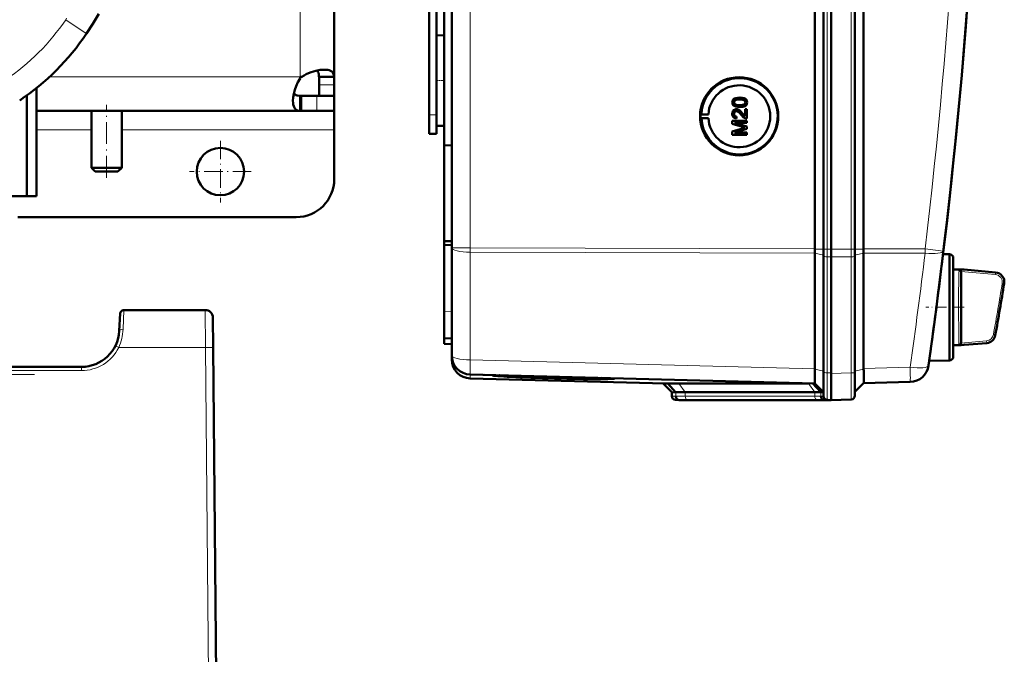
# Model space of a CAD drawing. Extents: x -2065 to 2446, y -2260 to 958.
# Tile 14 of 63: x 514 to 773, y -1974 to -1806. Entities that reach past the tile are written whole.
import ezdxf

# ---------------------------------------------------------------- set-up
doc = ezdxf.new("R2010")
doc.units = 0
doc.linetypes.add('DASHDOT', pattern=[18.5, 12, -3, 0.5, -3])

msp = doc.modelspace()

# ---------------------------------------------------------------- linework, layer by layer
at = {"color": 7, "lineweight": 50}
for p, q in [((627.57, -1866.36), (627.57, -1518.87)), ((723.27, -1866.63), (723.27, -1518.6)), ((725.57, -1518.59), (725.57, -1866.65)), ((727.57, -1518.59), (727.57, -1866.65)), ((733.81, -1866.65), (733.81, -1518.59)), ((736.1, -1866.62), (736.1, -1518.61)), ((727.56, -1533.58), (727.56, -1846.38)), ((623.57, -1815.81), (623.57, -1569.43)), ((625.57, -1693.55), (625.57, -1839.3)), ((596.57, -1701.28), (596.57, -1821.22)), ((621.57, -1831.22), (621.57, -1701.22)), ((623.57, -1810.32), (625.57, -1810.27)), ((623.57, -1810.32), (625.57, -1810.27)), ((623.57, -1822.22), (623.57, -1810.32)), ((587.57, -1821.22), (588.05, -1821.22)), ((587.57, -1821.7), (587.57, -1821.22)), ((596.55, -1821.22), (592.56, -1821.22)), ((596.57, -1821.22), (592.57, -1821.22)), ((592.57, -1821.22), (592.57, -1823.35)), ((596.55, -1821.22), (596.57, -1821.22)), ((596.57, -1821.22), (596.57, -1823.35)), ((518.07, -1824.21), (518.07, -1852.72)), ((592.57, -1823.35), (592.57, -1826.22)), ((596.57, -1823.35), (596.57, -1826.22)), ((623.57, -1834.11), (623.57, -1822.22)), ((515.57, -1826.12), (515.57, -1852.72)), ((587.57, -1830.21), (587.57, -1826.21)), ((587.57, -1826.22), (587.88, -1826.22)), ((587.88, -1830.22), (587.88, -1826.22)), ((592.03, -1826.22), (587.88, -1826.22)), ((596.57, -1826.22), (592.03, -1826.22)), ((596.57, -1826.22), (592.57, -1826.22)), ((596.57, -1830.22), (596.57, -1826.22)), ((703.44, -1826.71), (703.44, -1826.71)), ((623.57, -1831.22), (623.57, -1828.63)), ((701.93, -1827.95), (701.94, -1827.95)), ((702.19, -1828.47), (702.2, -1828.47)), ((703.44, -1829.18), (703.44, -1829.18)), ((705.01, -1828.81), (705.02, -1828.81)), ((705.38, -1827.95), (705.39, -1827.95)), ((587.57, -1830.22), (518.06, -1830.22)), ((532.57, -1845.22), (532.57, -1830.22)), ((540.57, -1845.22), (540.57, -1830.22)), ((587.57, -1830.22), (587.57, -1830.21)), ((587.57, -1830.22), (587.88, -1830.22)), ((592.03, -1830.22), (587.88, -1830.22)), ((596.57, -1830.22), (592.03, -1830.22)), ((596.57, -1830.22), (596.57, -1835.22)), ((621.57, -1836.22), (621.57, -1831.22)), ((623.57, -1836.22), (623.57, -1831.22)), ((693.14, -1831.13), (693.34, -1831.1)), ((693.14, -1831.13), (695.18, -1831.13)), ((693.34, -1831.1), (695.18, -1831.13)), ((701.93, -1830.97), (701.94, -1830.97)), ((702.55, -1829.78), (702.55, -1829.78)), ((702.62, -1831.7), (702.57, -1832.2)), ((702.63, -1831.7), (702.58, -1832.2)), ((702.62, -1831.7), (702.63, -1831.7)), ((704.13, -1830.84), (704.84, -1831.6)), ((704.13, -1830.84), (704.13, -1830.84)), ((704.84, -1829.73), (705.34, -1829.73)), ((704.84, -1831.61), (704.84, -1829.73)), ((705.34, -1829.73), (705.34, -1832.24)), ((705.34, -1829.73), (705.34, -1832.24)), ((705.34, -1829.73), (705.34, -1829.73)), ((623.57, -1834.11), (625.57, -1834.16)), ((693.14, -1832.13), (693.34, -1832.16)), ((693.14, -1832.13), (695.18, -1832.13)), ((693.34, -1832.16), (695.18, -1832.13)), ((701.48, -1832.79), (705.34, -1832.79)), ((701.48, -1833.6), (701.48, -1832.79)), ((704.14, -1834.45), (701.48, -1833.6)), ((702.08, -1833.33), (705.34, -1834.36)), ((702.08, -1833.33), (705.34, -1834.36)), ((705.34, -1833.33), (702.08, -1833.33)), ((702.57, -1832.2), (702.58, -1832.2)), ((705.34, -1832.24), (705.34, -1832.24)), ((705.34, -1832.79), (705.34, -1833.33)), ((705.34, -1832.79), (705.34, -1833.33)), ((705.34, -1832.79), (705.34, -1832.79)), ((705.34, -1833.33), (705.34, -1833.33)), ((705.34, -1834.36), (705.34, -1834.93)), ((705.34, -1834.36), (705.34, -1834.93)), ((705.34, -1834.36), (705.34, -1834.36)), ((596.57, -1835.22), (596.57, -1848.22)), ((621.57, -1836.22), (623.57, -1836.22)), ((701.48, -1835.68), (704.19, -1834.81)), ((701.48, -1836.49), (701.48, -1835.68)), ((705.34, -1836.49), (701.48, -1836.49)), ((705.34, -1834.93), (702.08, -1835.95)), ((705.34, -1834.93), (702.08, -1835.95)), ((702.08, -1835.95), (705.34, -1835.95)), ((705.34, -1834.93), (705.34, -1834.93)), ((705.34, -1835.95), (705.34, -1836.49)), ((705.34, -1835.95), (705.34, -1836.49)), ((705.34, -1835.95), (705.34, -1835.95)), ((705.34, -1836.49), (705.34, -1836.49)), ((625.57, -1839.3), (627.57, -1839.28)), ((625.57, -1864.57), (625.57, -1839.3)), ((540.57, -1845.22), (532.57, -1845.22)), ((533.57, -1846.22), (532.57, -1845.22)), ((539.57, -1846.22), (533.57, -1846.22)), ((539.57, -1846.22), (540.57, -1845.22)), ((727.56, -1866.65), (727.56, -1846.38)), ((510.57, -1852.72), (515.57, -1852.72)), ((515.57, -1852.72), (518.07, -1852.72)), ((586.57, -1858.22), (513.2, -1858.22)), ((625.57, -1864.57), (627.57, -1864.6)), ((625.57, -1864.57), (625.57, -1865.52)), ((625.57, -1865.52), (625.57, -1883.15)), ((625.57, -1865.52), (627.57, -1865.61)), ((627.57, -1894.73), (627.57, -1866.36)), ((723.27, -1867.76), (723.27, -1898.23)), ((725.57, -1866.65), (725.57, -1868.49)), ((727.56, -1866.65), (727.56, -1868.73)), ((727.57, -1866.65), (727.57, -1868.73)), ((733.81, -1866.65), (733.81, -1868.46)), ((736.1, -1867.75), (736.1, -1867.72)), ((736.1, -1867.75), (736.1, -1898.12)), ((758.74, -1868.01), (757.05, -1867.97)), ((758.74, -1882.01), (758.74, -1868.01)), ((725.57, -1868.49), (725.57, -1899.07)), ((727.56, -1868.73), (727.56, -1899.49)), ((727.57, -1868.73), (727.57, -1899.3)), ((733.81, -1868.46), (733.81, -1899.09)), ((756.71, -1870.76), (756.58, -1871.77)), ((759.74, -1869.01), (759.74, -1882.01)), ((759.74, -1872.01), (759.74, -1869.01)), ((759.74, -1872.01), (761.77, -1872.01)), ((761.76, -1872.56), (761.76, -1872.61)), ((761.76, -1872.61), (761.76, -1872.63)), ((762.59, -1872.08), (761.77, -1872.01)), ((762.6, -1872.08), (761.77, -1872.01)), ((761.77, -1872.63), (761.77, -1891.39)), ((762.6, -1872.08), (770.9, -1872.81)), ((540.17, -1883.66), (539.93, -1888.24)), ((562.6, -1882.72), (541.16, -1882.72)), ((625.57, -1890.15), (625.57, -1883.15)), ((758.74, -1891.77), (758.74, -1882.01)), ((759.74, -1882.01), (759.74, -1895.01)), ((564.6, -1884.7), (564.67, -1892.63)), ((625.57, -1891.65), (625.57, -1890.15)), ((627.57, -1890.22), (625.57, -1890.15)), ((625.57, -1891.65), (627.57, -1891.72)), ((758.74, -1896.01), (758.74, -1891.77)), ((768.57, -1891.42), (762.6, -1891.94)), ((564.67, -1892.63), (565.43, -1979.22)), ((759.74, -1892.01), (761.77, -1892.01)), ((759.74, -1895.01), (759.74, -1892.01)), ((762.6, -1891.94), (761.77, -1892.01)), ((627.57, -1895.77), (627.57, -1894.74)), ((753.27, -1896.89), (753.24, -1897.07)), ((758.74, -1896.01), (753.37, -1896.15)), ((529.94, -1897.72), (288.92, -1897.72)), ((531.97, -1897.51), (531.96, -1897.51)), ((723.26, -1898.32), (723.25, -1899.18)), ((723.26, -1898.32), (723.27, -1898.23)), ((725.57, -1899.07), (725.57, -1905.43)), ((727.56, -1906.47), (727.56, -1899.49)), ((727.57, -1899.3), (727.57, -1899.49)), ((733.81, -1905.28), (733.81, -1899.09)), ((723.27, -1902.1), (632.43, -1899.73)), ((683.88, -1902.12), (632.43, -1900.77)), ((636, -1899.82), (636.13, -1899.82)), ((639.98, -1899.99), (638.26, -1899.94)), ((638.27, -1899.92), (639.98, -1899.96)), ((639.98, -1899.96), (639.97, -1899.92)), ((668.85, -1900.73), (668.87, -1900.68)), ((685.57, -1904.4), (683.27, -1902.1)), ((686.65, -1904.43), (684.51, -1902.09)), ((687.42, -1902.06), (721.41, -1902.06)), ((724.85, -1904.38), (722.75, -1902.09)), ((723.26, -1902.1), (725.57, -1904.4)), ((736.1, -1901.99), (733.81, -1904.28)), ((748.38, -1901.67), (736.1, -1901.99)), ((685.57, -1905.43), (685.57, -1904.4)), ((686.65, -1904.43), (685.57, -1904.4)), ((723.22, -1904.4), (689.08, -1904.4)), ((725.57, -1904.4), (724.85, -1904.38)), ((687.57, -1906.47), (686.53, -1906.43)), ((688.47, -1906.49), (687.53, -1906.46)), ((688.47, -1906.49), (687.57, -1906.47)), ((724.63, -1906.47), (690.49, -1906.47)), ((724.64, -1906.47), (690.49, -1906.47)), ((726.68, -1906.44), (725.74, -1906.41)), ((726.53, -1906.43), (727.57, -1906.47)), ((727.56, -1906.47), (726.65, -1906.49)), ((727.57, -1906.47), (726.68, -1906.44)), ((732.85, -1906.28), (727.56, -1906.47)), ((727.57, -1906.46), (727.57, -1906.47)), ((565.3, -1964.42), (565.3, -1964.46)), ((565.3, -1964.68), (565.3, -1964.7)), ((565.3, -1964.7), (565.3, -1964.69))]:
    msp.add_line(p, q, dxfattribs=at)
at = {"color": 7, "lineweight": 18}
for p, q in [((632.43, -1866.36), (632.43, -1518.87)), ((726.53, -1518.59), (726.53, -1866.65)), ((732.85, -1866.65), (732.85, -1518.59)), ((587.57, -1692.72), (587.57, -1821.22)), ((526.05, -1805.8), (525.82, -1806.16)), ((525.82, -1806.16), (531.22, -1809.78)), ((531.28, -1809.83), (531.22, -1809.78)), ((587.57, -1821.22), (521.55, -1821.22)), ((596.57, -1823.35), (592.57, -1823.35)), ((592.03, -1830.22), (592.03, -1826.22)), ((621.57, -1831.22), (623.57, -1831.22)), ((532.57, -1835.22), (518.06, -1835.22)), ((596.57, -1835.22), (540.57, -1835.22)), ((632.43, -1866.36), (627.57, -1866.36)), ((632.43, -1866.36), (723.27, -1866.63)), ((632.43, -1866.36), (632.43, -1867.49)), ((723.27, -1867.76), (632.43, -1867.49)), ((632.43, -1895.85), (632.43, -1867.49)), ((723.27, -1866.65), (725.57, -1866.65)), ((723.27, -1867.75), (725.57, -1868.26)), ((726.53, -1866.65), (725.57, -1866.65)), ((726.53, -1866.65), (726.53, -1868.72)), ((727.57, -1866.65), (726.53, -1866.65)), ((732.85, -1866.65), (727.56, -1866.65)), ((732.85, -1866.65), (732.85, -1868.69)), ((732.85, -1866.65), (733.81, -1866.65)), ((736.1, -1866.65), (733.81, -1866.65)), ((736.1, -1867.72), (733.81, -1868.24)), ((736.1, -1866.62), (752.3, -1866.57)), ((752.3, -1867.7), (736.1, -1867.75)), ((726.53, -1868.72), (726.53, -1899.29)), ((726.53, -1868.72), (727.57, -1868.73)), ((732.85, -1868.69), (727.56, -1868.73)), ((732.85, -1868.69), (732.85, -1899.31)), ((756.7, -1870.76), (756.71, -1870.76)), ((756.58, -1871.78), (756.58, -1871.77)), ((761.24, -1872.48), (761.25, -1872.25)), ((761.25, -1872.25), (761.26, -1872.16)), ((761.26, -1872.16), (761.27, -1872.09)), ((761.76, -1872.56), (770.84, -1873.38)), ((761.78, -1872.07), (770.88, -1872.89)), ((770.84, -1873.38), (770.88, -1872.89)), ((773.12, -1875.79), (772.62, -1875.71)), ((541.16, -1882.72), (540.92, -1887.8)), ((562.6, -1882.72), (562.67, -1892.63)), ((625.57, -1883.15), (627.57, -1883.22)), ((770.31, -1889.2), (770.81, -1889.29)), ((761.23, -1891.23), (761.21, -1890.85)), ((761.26, -1891.87), (761.25, -1891.78)), ((768.52, -1890.85), (761.76, -1891.46)), ((768.57, -1891.34), (761.78, -1891.96)), ((768.57, -1891.34), (768.52, -1890.85)), ((539.78, -1892.63), (562.67, -1892.63)), ((562.67, -1892.63), (563.43, -1979.22)), ((761.27, -1891.93), (761.26, -1891.87)), ((632.43, -1895.85), (723.27, -1898.23)), ((753.27, -1896.9), (753.27, -1896.89)), ((529.94, -1898.71), (288.92, -1898.71)), ((529.94, -1897.72), (529.94, -1898.71)), ((723.26, -1898.32), (725.57, -1898.83)), ((726.53, -1899.29), (726.53, -1906.43)), ((727.57, -1899.3), (726.53, -1899.29)), ((727.56, -1899.49), (732.85, -1899.31)), ((736.1, -1898.29), (733.81, -1898.81)), ((736.1, -1898.12), (748.38, -1897.8)), ((632.43, -1900.77), (632.43, -1899.73)), ((689.08, -1904.4), (687.42, -1902.06)), ((723.22, -1904.4), (721.56, -1902.06)), ((686.65, -1905.46), (686.65, -1904.43)), ((689.08, -1905.43), (689.08, -1904.4)), ((723.22, -1905.43), (723.22, -1904.4)), ((724.85, -1905.41), (724.85, -1904.38)), ((686.65, -1905.46), (685.57, -1905.43)), ((687.53, -1906.46), (686.53, -1906.43)), ((723.22, -1905.43), (689.08, -1905.43)), ((723.9, -1906.43), (689.76, -1906.43)), ((725.57, -1905.43), (724.85, -1905.41)), ((726.53, -1906.43), (725.74, -1906.41)), ((726.65, -1906.49), (726.65, -1906.43))]:
    msp.add_line(p, q, dxfattribs=at)
at = {"color": 7, "linetype": 'DASHDOT', "lineweight": 18, "ltscale": 0.060001}
for p, q in [((623.37, -1822.22), (625.77, -1822.22)), ((621.37, -1831.22), (623.77, -1831.22))]:
    msp.add_line(p, q, dxfattribs=at)
at = {"color": 7, "linetype": 'DASHDOT', "lineweight": 18, "ltscale": 0.479999}
msp.add_line((536.57, -1847.82), (536.57, -1828.62), dxfattribs=at)
at = {"color": 7, "linetype": 'DASHDOT', "lineweight": 18, "ltscale": 0.40625}
for p, q in [((566.57, -1838.09), (566.57, -1854.34)), ((574.69, -1846.22), (558.44, -1846.22))]:
    msp.add_line(p, q, dxfattribs=at)
at = {"color": 7, "linetype": 'DASHDOT', "lineweight": 18, "ltscale": 0.252676}
msp.add_line((762.64, -1882.01), (752.53, -1882.01), dxfattribs=at)
at = {"color": 7, "linetype": 'DASHDOT', "lineweight": 18}
msp.add_line((517.58, -1899.72), (268.12, -1899.72), dxfattribs=at)
at = {"color": 7, "lineweight": 50}
for points in [[(531.28, -1809.83), (532.95, -1807.25), (534.53, -1804.61)], [(587.57, -1821.7), (587, -1822.66), (586.53, -1823.67), (586.17, -1824.69), (585.9, -1825.71), (585.74, -1826.69), (585.69, -1827.6)], [(593.95, -1819.34), (592.86, -1819.42), (591.7, -1819.64), (590.49, -1820), (589.83, -1820.26), (589.19, -1820.56), (588.61, -1820.87), (588.05, -1821.22)], [(592.56, -1821.22), (592.48, -1820.5), (592.39, -1820.21), (592.28, -1819.95), (592.13, -1819.74), (591.95, -1819.58)], [(596.55, -1821.22), (596.51, -1820.86), (596.42, -1820.53), (596.23, -1820.16), (595.94, -1819.86), (595.57, -1819.63), (595.26, -1819.51), (594.9, -1819.42), (594.44, -1819.36), (593.95, -1819.34)], [(585.93, -1825.6), (586.09, -1825.78), (586.3, -1825.93), (586.56, -1826.04), (586.85, -1826.13), (587.57, -1826.21)], [(701.48, -1827.95), (701.51, -1827.69), (701.59, -1827.44), (701.73, -1827.21), (701.93, -1827.04), (702.09, -1826.96), (702.42, -1826.83), (702.93, -1826.73), (703.44, -1826.71)], [(703.44, -1826.71), (703.94, -1826.73), (704.12, -1826.76), (704.61, -1826.87), (704.96, -1827.05), (705.21, -1827.31), (705.36, -1827.64), (705.39, -1827.95)], [(703.44, -1826.71), (703.96, -1826.74), (704.47, -1826.83), (704.72, -1826.92), (704.95, -1827.05), (705.14, -1827.22), (705.29, -1827.45), (705.36, -1827.7), (705.38, -1827.95)], [(585.69, -1827.6), (585.71, -1828.06), (585.76, -1828.49), (585.89, -1829), (586.09, -1829.42), (586.36, -1829.76), (586.6, -1829.93), (586.88, -1830.07), (587.2, -1830.16), (587.57, -1830.21)], [(703.44, -1829.18), (702.91, -1829.16), (702.4, -1829.06), (702.03, -1828.92), (701.92, -1828.85), (701.73, -1828.67), (701.58, -1828.45), (701.51, -1828.2), (701.48, -1827.95)], [(703.43, -1827.21), (703.06, -1827.22), (702.75, -1827.25), (702.47, -1827.31), (702.33, -1827.36), (702.08, -1827.55), (701.94, -1827.81), (701.93, -1827.95)], [(701.93, -1827.95), (701.94, -1828.07), (702.03, -1828.29), (702.19, -1828.47)], [(703.44, -1827.21), (702.88, -1827.23), (702.51, -1827.3), (702.33, -1827.36), (702.17, -1827.46), (702.04, -1827.6), (701.94, -1827.86), (701.94, -1827.95)], [(701.94, -1827.95), (701.96, -1828.13), (702.11, -1828.39), (702.2, -1828.47)], [(702.19, -1828.47), (702.54, -1828.6), (702.91, -1828.67), (703.43, -1828.69)], [(702.2, -1828.47), (702.6, -1828.62), (702.93, -1828.67), (703.44, -1828.69)], [(704.94, -1827.95), (704.91, -1827.77), (704.77, -1827.53), (704.52, -1827.35), (704.31, -1827.28), (703.99, -1827.23), (703.43, -1827.21)], [(703.43, -1828.69), (704.09, -1828.65), (704.36, -1828.6), (704.5, -1828.56), (704.77, -1828.37), (704.91, -1828.14), (704.94, -1827.95)], [(705.02, -1828.81), (704.59, -1829.03), (704.11, -1829.14), (703.44, -1829.18)], [(705.01, -1828.81), (704.73, -1828.97), (704.25, -1829.11), (703.6, -1829.18), (703.44, -1829.18)], [(705.38, -1827.95), (705.33, -1828.33), (705.21, -1828.59), (705.01, -1828.81)], [(705.39, -1827.95), (705.34, -1828.33), (705.16, -1828.67), (705.02, -1828.81)], [(701.48, -1830.96), (701.52, -1830.61), (701.65, -1830.27), (701.82, -1830.06), (702.04, -1829.9), (702.38, -1829.79), (702.55, -1829.78)], [(702.57, -1832.2), (702.21, -1832.12), (701.89, -1831.95), (701.75, -1831.82), (701.57, -1831.5), (701.49, -1831.14), (701.48, -1830.96)], [(702.55, -1830.27), (702.34, -1830.3), (702.16, -1830.41), (702.03, -1830.57), (701.95, -1830.77), (701.93, -1830.97)], [(701.93, -1830.97), (701.99, -1831.31), (702.11, -1831.5), (702.29, -1831.63), (702.51, -1831.69), (702.62, -1831.7)], [(702.56, -1830.27), (702.36, -1830.3), (702.21, -1830.38), (702.07, -1830.52), (701.99, -1830.67), (701.94, -1830.97)], [(701.94, -1830.97), (701.96, -1831.19), (702.02, -1831.36), (702.19, -1831.57), (702.44, -1831.68), (702.63, -1831.7)], [(702.55, -1829.78), (702.84, -1829.81), (703.18, -1829.95), (703.44, -1830.13), (703.85, -1830.52), (704.13, -1830.84)], [(702.55, -1829.78), (702.74, -1829.79), (703.12, -1829.92), (703.45, -1830.14), (703.74, -1830.41), (704.13, -1830.84)], [(703.89, -1831.3), (703.31, -1830.66), (703.18, -1830.54), (702.89, -1830.35), (702.55, -1830.27)], [(704.99, -1832.19), (704.73, -1832.08), (704.38, -1831.83), (703.89, -1831.3)], [(704.13, -1830.84), (704.53, -1831.33), (704.84, -1831.61)], [(761.78, -1872.07), (761.78, -1872.07), (761.78, -1872.07), (761.74, -1872.07), (761.27, -1872.09)], [(761.27, -1891.93), (761.72, -1891.95), (761.77, -1891.95), (761.78, -1891.95), (761.78, -1891.96), (761.78, -1891.96)], [(736.1, -1901.99), (736.11, -1901.98), (736.11, -1901.97), (736.13, -1901.89), (736.16, -1901.15), (736.12, -1898.75), (736.1, -1898.29)], [(723.24, -1901.81), (723.26, -1902.08), (723.26, -1902.1), (723.26, -1902.1)]]:
    msp.add_lwpolyline(points, dxfattribs=at)
at = {"color": 7, "lineweight": 18}
for points in [[(752.3, -1866.57), (755.75, -1866.99), (757.1, -1867.16), (757.13, -1867.17), (757.14, -1867.17)], [(761.63, -1882.01), (761.65, -1877.6), (761.69, -1874.39), (761.74, -1872.95), (761.76, -1872.63)], [(773.12, -1875.79), (773.15, -1875.38), (773.12, -1874.97), (773.02, -1874.57), (772.85, -1874.19), (772.63, -1873.85), (772.35, -1873.54), (772.02, -1873.29), (771.66, -1873.09), (771.27, -1872.96), (770.88, -1872.89)], [(761.76, -1891.39), (761.74, -1891.07), (761.69, -1889.6), (761.63, -1883.63), (761.63, -1882.01)], [(770.81, -1889.29), (770.8, -1889.36), (770.81, -1889.37), (770.81, -1889.37), (770.81, -1889.37)], [(539.78, -1892.63), (538.89, -1892.19), (538.88, -1892.19)], [(564.67, -1892.63), (564.67, -1892.63), (564.65, -1892.63), (564.44, -1892.62), (562.67, -1892.63)], [(732.85, -1899.31), (732.86, -1904.36), (732.85, -1906.22), (732.85, -1906.27), (732.85, -1906.28)]]:
    msp.add_lwpolyline(points, dxfattribs=at)
at = {"color": 7, "lineweight": 50}
msp.add_circle((566.57, -1846.22), 6.25, dxfattribs=at)
for centre, radius, start, end in [((-699.21, -1692.62), 1466.77, 351.97557, 8.02443), ((-699.21, -1692.61), 1466.77, 353.02402, 6.97598), ((477.83, -1773.98), 64.36, 303.8462, 326.1538), ((703.38, -1831.62), 10.06, 44.2296, 121.6614), ((703.39, -1831.63), 10.07, 121.6654, 176.9908), ((703.38, -1831.63), 10.07, 326.8449, 44.2344), ((703.39, -1831.63), 10.06, 183.0071, 249.4136), ((712.76, -1807.7), 28.1, 252.1439, 253.4495), ((713.86, -1865.25), 31.94, 106.5638, 107.6251), ((705.31, -1831.27), 0.972, 251.2031, 271.7229), ((703.38, -1831.63), 10.06, 249.4231, 326.8509), ((586.57, -1848.22), 10, 270, 360), ((758.74, -1869.01), 1, 360, 90), ((-699.21, -1692.61), 1466.77, 351.99436, 352.98416), ((761.28, -1872.49), 0.404, 68.1311, 90.6343), ((761.21, -1872.62), 0.54, 28.9625, 66.8421), ((761.2, -1872.64), 0.568, 7.3684, 29.9976), ((770.68, -1875.3), 2.5, 350.7584, 84.9846), ((-34.57, -1744.31), 818.33, 349.78982, 350.76058), ((541.16, -1883.72), 1, 90, 177), ((562.6, -1884.72), 2, 0.5, 90), ((529.94, -1887.72), 10, 270, 357), ((761.19, -1891.39), 0.573, 311.1765, 330.2896), ((761.2, -1891.39), 0.569, 329.9504, 352.5335), ((761.25, -1891.39), 0.512, 352.7968, 0.0487), ((768.35, -1888.93), 2.5, 275.0096, 349.7884), ((761.28, -1891.53), 0.405, 269.2718, 291.8375), ((761.24, -1891.44), 0.496, 292.2385, 311.349), ((632.57, -1894.73), 5, 180, 268.5), ((632.57, -1895.77), 5, 180, 268.5), ((758.74, -1895.01), 1, 270, 0), ((529.94, -1887.83), 9.88, 269.9756, 276.3984), ((529.94, -1887.83), 9.88, 269.9756, 276.3984), ((748.25, -1896.67), 5, 271.5, 351.9756), ((638.42, -1900.21), 0.335, 96.098, 116.6611), ((640.13, -1900.25), 0.328, 94.8324, 116.5026), ((685.12, -1921.25), 19.17, 91.8477, 93.7257), ((687.06, -2001.98), 99.92, 89.7954, 91.4664), ((688.78, -1986.94), 82.54, 89.7929, 91.4806), ((723.42, -1847.65), 56.75, 269.8016, 271.4475), ((686.57, -1905.43), 1, 179.9996, 268.0001), ((690.25, -1974.21), 67.74, 89.7898, 91.498), ((724.88, -1974.03), 67.57, 88.5012, 90.2139), ((724.88, -1834.75), 71.72, 269.8052, 271.4364), ((726.57, -1905.43), 1, 180, 268), ((732.81, -1905.28), 1, 272, 360)]:
    msp.add_arc(centre, radius, start, end, dxfattribs=at)
at = {"color": 7, "lineweight": 18}
for centre, radius, start, end in [((-699.12, -1692.62), 1461.81, 353.16554, 6.83446), ((477.82, -1773.98), 57.78, 303.846, 326.154), ((-699.09, -1693.74), 1461.78, 351.97558, 353.16537), ((909.9, -1877.22), 148.74, 178.444, 179.3011), ((799.23, -1874.25), 38.03, 177.3237, 178.3752), ((770.66, -1875.37), 1.99, 37.688, 84.7251), ((771.3, -1872.94), 0.424, 162.1119, 172.8479), ((1267.29, -1881.61), 506.16, 179.2968, 180.0452), ((-34.57, -1744.31), 817.82, 349.7955, 350.75407), ((-34.57, -1744.31), 818.32, 349.79549, 350.75407), ((770.65, -1875.37), 2, 14.0196, 37.6456), ((770.64, -1875.38), 2.01, 350.5978, 14.326), ((773.41, -1875.84), 0.296, 151.7104, 170.1156), ((1270.61, -1882.33), 509.47, 179.9645, 180.7079), ((527.63, -1887.2), 13.31, 335.9064, 357.3971), ((910.31, -1886.78), 149.15, 180.707, 181.5619), ((768.33, -1888.85), 2.01, 275.394, 350.0546), ((777.2, -1890.75), 15.98, 181.7381, 183.6932), ((768.88, -1891.39), 0.314, 172.3323, 185.4928), ((768.34, -1888.85), 2.51, 275.2859, 349.939), ((529.94, -1887.7), 11, 270.0101, 333.4128), ((688.78, -1987.53), 82.1, 89.7918, 91.4868), ((689.49, -1981.39), 74.96, 89.7903, 91.4949), ((723.42, -1848.15), 57.28, 269.8046, 271.4381), ((724.12, -1841.93), 64.5, 269.8063, 271.4331)]:
    msp.add_arc(centre, radius, start, end, dxfattribs=at)
at = {"color": 7, "lineweight": 50}
for centre, major_axis, ratio, start_param, end_param in [((703.31, -1831.63), (0, 10.3), 0.999657, 4.712389, 10.995574), ((703.33, -1831.63), (0, -8.17), 0.999657, 4.773641, 10.934322), ((703.34, -1831.63), (0, 10.21), 0.999657, 1.521815, 1.619778), ((723.4, -1866.63), (0.01, 5), 0.026177, 1.57344, 1.797689), ((723.4, -1866.63), (-0.01, -5), 0.026177, 4.712467, 4.715033), ((735.97, -1866.62), (-0.01, 5), 0.026177, 4.490592, 4.712311), ((761.77, -1882.02), (0, 10.01), 0.017446, 6.177853, 6.281655), ((761.77, -1882), (0, 10.01), 0.017447, 3.143123, 3.246931), ((723.4, -1897.11), (-0.13, -5), 0.020818, 5.141188, 5.611027), ((735.97, -1896.99), (-0.13, 5), 0.020818, 4.449362, 4.484951), ((654.41, -1900.35), (16.15, -0.42), 0.026181, 3.171524, 6.284941), ((654.41, -1900.35), (-14.44, 0.38), 0.026181, 0.039878, 1.656365), ((654.41, -1900.35), (12.78, -0.33), 0.026181, 3.140294, 6.284941), ((654.41, -1900.35), (12.78, -0.33), 0.026181, 2.986226, 3.13929), ((654.41, -1900.32), (-12.77, 0.33), 0.008724, 6.127951, 6.129122), ((654.41, -1900.35), (-14.44, 0.38), 0.026181, 1.656365, 3.134585), ((659.13, -1900.47), (8.06, -0.22), 0.032897, 0.002226, 0.195742), ((654.41, -1900.32), (14.45, -0.38), 0.008724, 0.135897, 0.136723), ((654.41, -1900.35), (-14.44, 0.38), 0.026181, 3.137143, 3.272853), ((660.27, -1900.5), (10.3, -0.28), 0.032776, 0.002254, 0.154137), ((723.4, -1897.11), (-0.13, -5), 0.020818, 5.611027, 5.937635), ((687.56, -1905.46), (0, -1), 0.910082, 4.712394, 6.248285), ((725.77, -1905.41), (0, -1), 0.910127, 4.712398, 6.248279)]:
    msp.add_ellipse(centre, major_axis=major_axis, ratio=ratio, start_param=start_param, end_param=end_param, dxfattribs=at)
at = {"color": 7, "lineweight": 18}
for centre, major_axis, ratio, start_param, end_param in [((632.57, -1866.36), (5, 0), 0.224951, 3.141593, 4.686209), ((752.17, -1866.57), (-0.01, 5), 0.026177, 4.485496, 4.712311), ((752.17, -1866.57), (4.96, -0.59), 0.220468, 4.765165, 6.283185), ((726.57, -1868.49), (-1, 0), 0.224951, 0, 1.53589), ((732.81, -1868.46), (-1, 0), 0.224951, 1.605703, 3.141593), ((562.6, -1884.72), (-2, -0.02), 0.069754, 3.141593, 3.150319), ((540.92, -1888.29), (0.999, -0.052), 0.491072, 1.596514, 3.141554), ((632.57, -1894.73), (5, 0), 0.224951, 3.141593, 4.686209), ((632.57, -1894.73), (0.13, 5), 0.020818, 1.798234, 3.141593), ((726.57, -1899.07), (-1, 0), 0.224951, 0, 1.53589), ((732.81, -1899.09), (1, 0), 0.224951, 4.747296, 6.283185), ((748.25, -1896.67), (4.95, -0.7), 0.219379, 4.769732, 6.283185), ((748.25, -1896.67), (-0.13, 5), 0.020818, 3.141593, 4.484951), ((689.79, -1905.43), (0, 1), 0.707107, 1.570796, 3.106686), ((723.93, -1905.43), (0, 1), 0.707107, 1.570796, 3.106686)]:
    msp.add_ellipse(centre, major_axis=major_axis, ratio=ratio, start_param=start_param, end_param=end_param, dxfattribs=at)

doc.saveas('drawing.dxf')
